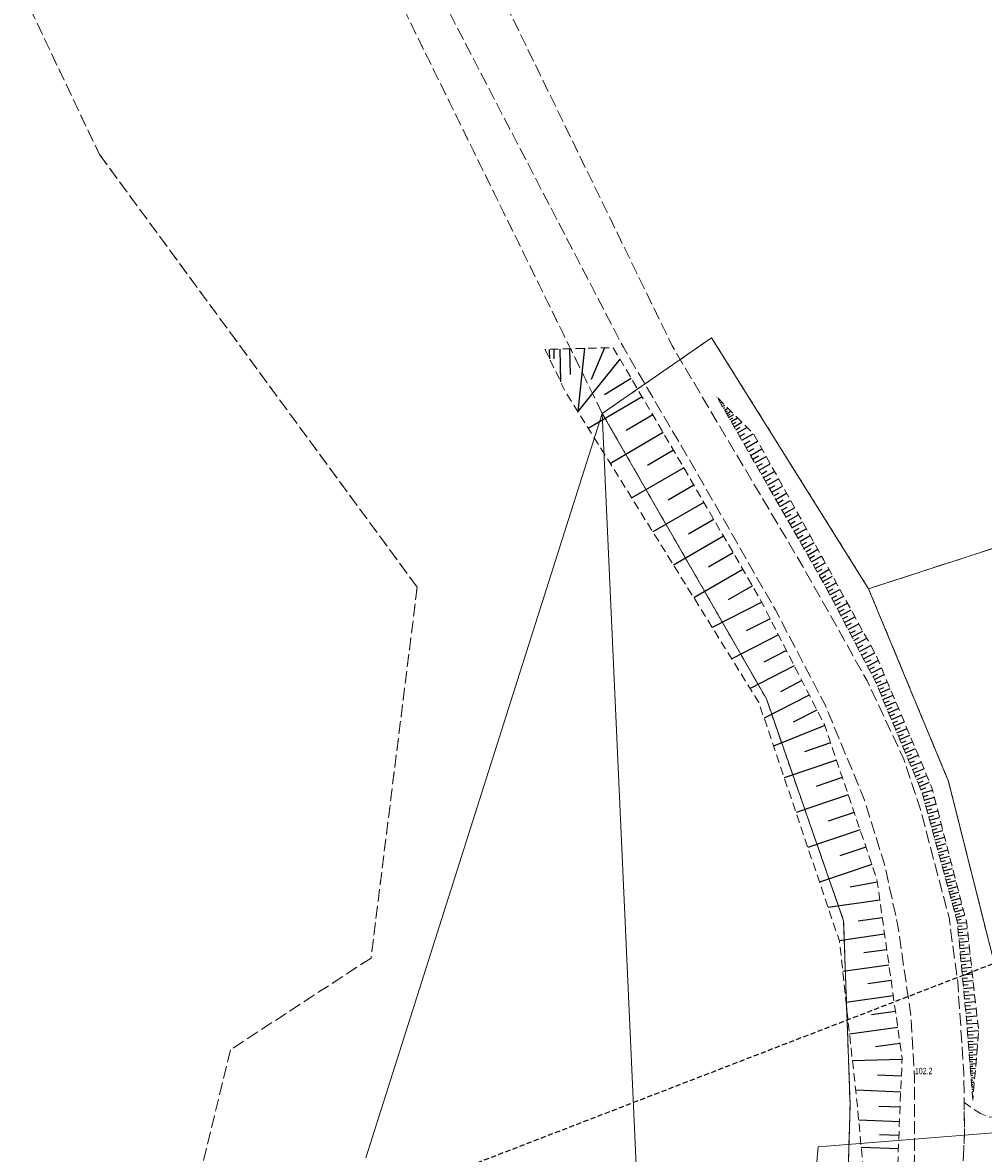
# Model space of a CAD drawing. Header units: metres. Extents: x 5550910 to 5553628, y 5952297 to 5957865.
# Tile 30 of 36: x 5551363 to 5551476, y 5955536 to 5955670. Entities that reach past the tile are written whole.
import ezdxf

# ---------------------------------------------------------------- set-up
doc = ezdxf.new("R2010")
doc.units = ezdxf.units.M
for name, pattern in [('1.0_0.5', [1.5, 1, -0.5]), ('1.5_0.5', [2, 1.5, -0.5]), ('2', [0.9, 0.6, -0.3]), ('219-500', [0]), ('egkk-500', [2, 1.5, -0.5]), ('egug-500', [1, 0.5, -0.5])]:
    doc.linetypes.add(name, pattern=pattern)
doc.layers.get('0').update_dxf_attribs({"color": 2, "lineweight": 5})
doc.styles.get("Standard").update_dxf_attribs({"font": 'Working1250', "width": 0.75})

# ---------------------------------------------------------------- blocks, each defined once
blk = doc.blocks.new('PW01')
at = {"linetype": 'Continuous', "lineweight": 13}
h = blk.add_hatch(color=0, dxfattribs=at)
edge = h.paths.add_edge_path()
edge.add_arc((0, 0), 0.045, 0, 360)

msp = doc.modelspace()

# ---------------------------------------------------------------- linework, layer by layer
at = {"layer": '000 Inne (niezydentyfikowane)', "color": 7, "linetype": 'CONTINUOUS', "lineweight": 25, "flags": 128}
for points in [[(5551427.38, 5955631.04), (5551427.46, 5955627.99)], [(5551429.19, 5955631.09), (5551428.37, 5955623.62)], [(5551431.52, 5955631.15), (5551429.95, 5955627.39)], [(5551425, 5955630.97), (5551425.03, 5955629.86)], [(5551425.53, 5955630.99), (5551425.56, 5955629.84)], [(5551426.24, 5955631.01), (5551426.34, 5955627.13)], [(5551433.37, 5955629.81), (5551428.37, 5955623.62)], [(5551434.71, 5955627.53), (5551431.54, 5955625.57)], [(5551435.98, 5955625.36), (5551429.62, 5955621.62)], [(5551444.85, 5955625.29), (5551444.86, 5955625.29)], [(5551444.98, 5955625.08), (5551445.04, 5955625.11)], [(5551445.1, 5955624.86), (5551445.16, 5955624.89)], [(5551445.23, 5955624.64), (5551445.4, 5955624.74)], [(5551445.35, 5955624.43), (5551445.47, 5955624.49)], [(5551445.48, 5955624.21), (5551445.77, 5955624.37)], [(5551437.24, 5955623.22), (5551434.09, 5955621.37)], [(5551445.61, 5955623.99), (5551445.78, 5955624.09)], [(5551445.73, 5955623.78), (5551446.13, 5955624.01)], [(5551445.86, 5955623.56), (5551446.08, 5955623.69)], [(5551445.98, 5955623.34), (5551446.49, 5955623.64)], [(5551446.11, 5955623.13), (5551446.39, 5955623.29)], [(5551446.23, 5955622.91), (5551446.86, 5955623.27)], [(5551446.37, 5955622.67), (5551446.71, 5955622.87)], [(5551446.52, 5955622.41), (5551447.28, 5955622.85)], [(5551446.69, 5955622.12), (5551447.1, 5955622.36)], [(5551446.87, 5955621.81), (5551447.79, 5955622.34)], [(5551447.07, 5955621.46), (5551447.57, 5955621.75)], [(5551447.29, 5955621.08), (5551448.4, 5955621.72)], [(5551438.48, 5955621.11), (5551432.24, 5955617.44)], [(5551447.53, 5955620.66), (5551448.14, 5955621.01)], [(5551447.79, 5955620.21), (5551449.13, 5955620.98)], [(5551439.71, 5955619.03), (5551436.61, 5955617.21)], [(5551448.05, 5955619.76), (5551448.73, 5955620.15)], [(5551448.31, 5955619.31), (5551449.66, 5955620.09)], [(5551448.57, 5955618.86), (5551449.24, 5955619.25)], [(5551448.83, 5955618.42), (5551450.16, 5955619.19)], [(5551449.08, 5955617.97), (5551449.75, 5955618.36)], [(5551449.33, 5955617.53), (5551450.66, 5955618.29)], [(5551440.92, 5955616.96), (5551434.77, 5955613.38)], [(5551449.58, 5955617.09), (5551450.25, 5955617.47)], [(5551449.84, 5955616.65), (5551451.15, 5955617.41)], [(5551450.09, 5955616.21), (5551450.74, 5955616.59)], [(5551450.33, 5955615.78), (5551451.64, 5955616.53)], [(5551450.58, 5955615.35), (5551451.23, 5955615.72)], [(5551450.83, 5955614.91), (5551452.13, 5955615.66)], [(5551442.11, 5955614.9), (5551439.07, 5955613.13)], [(5551451.08, 5955614.48), (5551451.72, 5955614.85)], [(5551451.32, 5955614.05), (5551452.61, 5955614.79)], [(5551451.57, 5955613.63), (5551452.21, 5955613.99)], [(5551451.81, 5955613.2), (5551453.09, 5955613.93)], [(5551443.3, 5955612.86), (5551437.27, 5955609.36)], [(5551452.05, 5955612.78), (5551452.69, 5955613.14)], [(5551452.29, 5955612.35), (5551453.56, 5955613.08)], [(5551452.53, 5955611.93), (5551453.17, 5955612.3)], [(5551452.77, 5955611.51), (5551454.03, 5955612.23)], [(5551453.01, 5955611.1), (5551453.64, 5955611.46)], [(5551453.25, 5955610.68), (5551454.5, 5955611.4)], [(5551444.47, 5955610.85), (5551441.48, 5955609.11)], [(5551453.49, 5955610.27), (5551454.11, 5955610.62)], [(5551453.72, 5955609.86), (5551454.96, 5955610.56)], [(5551453.96, 5955609.44), (5551454.57, 5955609.8)], [(5551454.19, 5955609.04), (5551455.42, 5955609.74)], [(5551445.63, 5955608.85), (5551439.72, 5955605.42)], [(5551454.42, 5955608.63), (5551455.04, 5955608.98)], [(5551454.66, 5955608.22), (5551455.88, 5955608.92)], [(5551454.89, 5955607.82), (5551455.5, 5955608.16)], [(5551455.12, 5955607.41), (5551456.33, 5955608.11)], [(5551455.35, 5955607.01), (5551455.95, 5955607.36)], [(5551455.58, 5955606.61), (5551456.78, 5955607.3)], [(5551446.78, 5955606.87), (5551443.85, 5955605.17)], [(5551455.8, 5955606.21), (5551456.4, 5955606.56)], [(5551456.03, 5955605.82), (5551457.22, 5955606.5)], [(5551456.26, 5955605.42), (5551456.85, 5955605.76)], [(5551456.48, 5955605.03), (5551457.66, 5955605.7)], [(5551447.91, 5955604.91), (5551442.12, 5955601.55)], [(5551456.71, 5955604.64), (5551457.29, 5955604.97)], [(5551456.93, 5955604.25), (5551458.09, 5955604.92)], [(5551449.04, 5955602.98), (5551446.17, 5955601.31)], [(5551457.15, 5955603.86), (5551457.73, 5955604.2)], [(5551457.37, 5955603.48), (5551458.52, 5955604.14)], [(5551457.59, 5955603.1), (5551458.16, 5955603.43)], [(5551457.8, 5955602.71), (5551458.97, 5955603.32)], [(5551458, 5955602.31), (5551458.59, 5955602.62)], [(5551458.21, 5955601.91), (5551459.4, 5955602.54)], [(5551458.42, 5955601.51), (5551459.02, 5955601.83)], [(5551458.63, 5955601.11), (5551459.84, 5955601.74)], [(5551450.14, 5955601.05), (5551444.29, 5955598.05)], [(5551458.85, 5955600.71), (5551459.45, 5955601.03)], [(5551459.06, 5955600.3), (5551460.28, 5955600.94)], [(5551451.14, 5955599.09), (5551448.29, 5955597.64)], [(5551459.27, 5955599.89), (5551459.89, 5955600.21)], [(5551459.49, 5955599.48), (5551460.73, 5955600.13)], [(5551459.71, 5955599.06), (5551460.33, 5955599.39)], [(5551459.93, 5955598.65), (5551461.18, 5955599.3)], [(5551460.15, 5955598.23), (5551460.78, 5955598.56)], [(5551460.37, 5955597.8), (5551461.64, 5955598.47)], [(5551460.59, 5955597.38), (5551461.23, 5955597.71)], [(5551460.82, 5955596.95), (5551462.1, 5955597.62)], [(5551452.12, 5955597.18), (5551446.59, 5955594.35)], [(5551461.04, 5955596.52), (5551461.69, 5955596.86)], [(5551461.27, 5955596.09), (5551462.57, 5955596.77)], [(5551453.07, 5955595.32), (5551450.38, 5955593.95)], [(5551461.5, 5955595.65), (5551462.15, 5955596)], [(5551461.73, 5955595.22), (5551463.04, 5955595.91)], [(5551461.96, 5955594.78), (5551462.62, 5955595.12)], [(5551462.19, 5955594.33), (5551463.52, 5955595.03)], [(5551462.42, 5955593.9), (5551463.09, 5955594.24)], [(5551462.65, 5955593.47), (5551463.94, 5955594.15)], [(5551454, 5955593.51), (5551448.77, 5955590.84)], [(5551462.87, 5955593.06), (5551463.49, 5955593.39)], [(5551463.08, 5955592.65), (5551464.3, 5955593.29)], [(5551463.28, 5955592.26), (5551463.88, 5955592.57)], [(5551463.49, 5955591.88), (5551464.64, 5955592.48)], [(5551454.9, 5955591.76), (5551452.35, 5955590.45)], [(5551463.67, 5955591.49), (5551464.26, 5955591.74)], [(5551463.83, 5955591.1), (5551465.01, 5955591.6)], [(5551464, 5955590.71), (5551464.59, 5955590.96)], [(5551455.77, 5955590.05), (5551450.43, 5955587.31)], [(5551464.16, 5955590.32), (5551465.34, 5955590.81)], [(5551464.33, 5955589.92), (5551464.92, 5955590.17)], [(5551464.49, 5955589.53), (5551465.68, 5955590.02)], [(5551456.68, 5955588.28), (5551453.88, 5955586.85)], [(5551464.66, 5955589.13), (5551465.25, 5955589.38)], [(5551464.83, 5955588.74), (5551466.01, 5955589.24)], [(5551464.99, 5955588.35), (5551465.58, 5955588.6)], [(5551465.16, 5955587.95), (5551466.34, 5955588.45)], [(5551465.32, 5955587.56), (5551465.91, 5955587.81)], [(5551465.49, 5955587.16), (5551466.67, 5955587.66)], [(5551465.65, 5955586.77), (5551466.24, 5955587.02)], [(5551465.82, 5955586.37), (5551467, 5955586.87)], [(5551457.6, 5955586.43), (5551451.54, 5955584.02)], [(5551465.98, 5955585.98), (5551466.58, 5955586.23)], [(5551466.15, 5955585.58), (5551467.34, 5955586.08)], [(5551458.29, 5955584.4), (5551455.21, 5955583.35)], [(5551466.32, 5955585.19), (5551466.91, 5955585.44)], [(5551466.48, 5955584.79), (5551467.67, 5955585.29)], [(5551466.65, 5955584.4), (5551467.24, 5955584.65)], [(5551466.81, 5955584), (5551468, 5955584.5)], [(5551466.98, 5955583.61), (5551467.57, 5955583.86)], [(5551467.15, 5955583.21), (5551468.33, 5955583.71)], [(5551467.31, 5955582.81), (5551467.91, 5955583.06)], [(5551467.48, 5955582.42), (5551468.67, 5955582.92)], [(5551458.99, 5955582.35), (5551452.81, 5955580.25)], [(5551467.65, 5955582.02), (5551468.24, 5955582.27)], [(5551467.81, 5955581.62), (5551469, 5955582.12)], [(5551459.68, 5955580.29), (5551456.6, 5955579.24)], [(5551467.98, 5955581.23), (5551468.57, 5955581.48)], [(5551468.15, 5955580.83), (5551469.34, 5955581.33)], [(5551468.31, 5955580.43), (5551468.91, 5955580.68)], [(5551468.48, 5955580.04), (5551469.67, 5955580.54)], [(5551468.65, 5955579.64), (5551469.24, 5955579.89)], [(5551468.81, 5955579.24), (5551470.01, 5955579.74)], [(5551468.98, 5955578.84), (5551469.58, 5955579.1)], [(5551460.38, 5955578.23), (5551454.2, 5955576.14)], [(5551469.13, 5955578.45), (5551470.36, 5955578.78)], [(5551469.24, 5955578.04), (5551469.85, 5955578.21)], [(5551469.35, 5955577.63), (5551470.57, 5955577.97)], [(5551461.08, 5955576.17), (5551457.99, 5955575.13)], [(5551469.46, 5955577.23), (5551470.07, 5955577.4)], [(5551469.57, 5955576.83), (5551470.78, 5955577.16)], [(5551469.68, 5955576.43), (5551470.28, 5955576.59)], [(5551469.79, 5955576.03), (5551470.98, 5955576.36)], [(5551469.9, 5955575.64), (5551470.49, 5955575.8)], [(5551470, 5955575.25), (5551471.18, 5955575.57)], [(5551470.11, 5955574.86), (5551470.7, 5955575.02)], [(5551461.78, 5955574.11), (5551455.6, 5955572.02)], [(5551470.22, 5955574.47), (5551471.38, 5955574.79)], [(5551470.32, 5955574.08), (5551470.9, 5955574.24)], [(5551470.43, 5955573.7), (5551471.58, 5955574.01)], [(5551470.53, 5955573.31), (5551471.11, 5955573.47)], [(5551470.64, 5955572.93), (5551471.78, 5955573.25)], [(5551470.74, 5955572.56), (5551471.31, 5955572.71)], [(5551470.84, 5955572.18), (5551471.97, 5955572.49)], [(5551462.47, 5955572.05), (5551459.38, 5955571.01)], [(5551470.95, 5955571.81), (5551471.51, 5955571.96)], [(5551471.05, 5955571.43), (5551472.17, 5955571.74)], [(5551471.15, 5955571.06), (5551471.71, 5955571.22)], [(5551471.25, 5955570.69), (5551472.36, 5955571)], [(5551463.17, 5955569.99), (5551456.99, 5955567.9)], [(5551471.35, 5955570.33), (5551471.9, 5955570.48)], [(5551471.45, 5955569.96), (5551472.55, 5955570.26)], [(5551471.55, 5955569.6), (5551472.09, 5955569.75)], [(5551471.65, 5955569.24), (5551472.73, 5955569.54)], [(5551471.75, 5955568.88), (5551472.29, 5955569.03)], [(5551471.84, 5955568.53), (5551472.92, 5955568.82)], [(5551471.94, 5955568.17), (5551472.47, 5955568.32)], [(5551463.82, 5955567.92), (5551460.61, 5955567.3)], [(5551472.04, 5955567.82), (5551473.1, 5955568.11)], [(5551472.13, 5955567.47), (5551472.66, 5955567.61)], [(5551472.23, 5955567.12), (5551473.28, 5955567.41)], [(5551472.33, 5955566.77), (5551472.85, 5955566.92)], [(5551464.12, 5955565.76), (5551458, 5955564.9)], [(5551472.42, 5955566.43), (5551473.46, 5955566.71)], [(5551472.51, 5955566.08), (5551473.03, 5955566.23)], [(5551472.61, 5955565.74), (5551473.63, 5955566.02)], [(5551472.7, 5955565.4), (5551473.21, 5955565.54)], [(5551472.79, 5955565.07), (5551473.81, 5955565.34)], [(5551472.89, 5955564.73), (5551473.39, 5955564.87)], [(5551472.98, 5955564.4), (5551473.98, 5955564.67)], [(5551473.07, 5955564.06), (5551473.57, 5955564.2)], [(5551464.41, 5955563.69), (5551461.55, 5955563.29)], [(5551473.16, 5955563.73), (5551474.15, 5955564)], [(5551473.25, 5955563.4), (5551473.74, 5955563.53)], [(5551473.3, 5955563.04), (5551474.37, 5955563.14)], [(5551464.69, 5955561.74), (5551459.32, 5955560.98)], [(5551473.34, 5955562.68), (5551473.88, 5955562.73)], [(5551473.37, 5955562.31), (5551474.47, 5955562.41)], [(5551473.41, 5955561.94), (5551473.96, 5955561.99)], [(5551473.44, 5955561.57), (5551474.55, 5955561.67)], [(5551473.48, 5955561.2), (5551474.03, 5955561.25)], [(5551473.51, 5955560.82), (5551474.63, 5955560.93)], [(5551473.55, 5955560.44), (5551474.11, 5955560.5)], [(5551473.58, 5955560.06), (5551474.72, 5955560.17)], [(5551464.94, 5955559.91), (5551462.24, 5955559.53)], [(5551473.62, 5955559.68), (5551474.19, 5955559.74)], [(5551473.65, 5955559.3), (5551474.8, 5955559.41)], [(5551473.69, 5955558.91), (5551474.27, 5955558.97)], [(5551465.2, 5955558.1), (5551459.73, 5955557.33)], [(5551473.72, 5955558.52), (5551474.89, 5955558.63)], [(5551473.76, 5955558.13), (5551474.35, 5955558.19)], [(5551473.8, 5955557.74), (5551474.98, 5955557.85)], [(5551465.45, 5955556.28), (5551462.69, 5955555.89)], [(5551473.84, 5955557.34), (5551474.43, 5955557.4)], [(5551473.87, 5955556.94), (5551475.06, 5955557.06)], [(5551473.91, 5955556.54), (5551474.51, 5955556.6)], [(5551473.95, 5955556.14), (5551475.15, 5955556.25)], [(5551473.99, 5955555.74), (5551474.59, 5955555.79)], [(5551474.02, 5955555.33), (5551475.24, 5955555.44)], [(5551474.06, 5955554.92), (5551474.67, 5955554.98)], [(5551465.71, 5955554.44), (5551460.13, 5955553.66)], [(5551474.1, 5955554.51), (5551475.33, 5955554.62)], [(5551474.14, 5955554.09), (5551474.76, 5955554.15)], [(5551474.18, 5955553.68), (5551475.43, 5955553.79)], [(5551465.97, 5955552.59), (5551463.15, 5955552.19)], [(5551474.22, 5955553.26), (5551474.84, 5955553.31)], [(5551474.26, 5955552.83), (5551475.52, 5955552.95)], [(5551474.3, 5955552.41), (5551474.93, 5955552.47)], [(5551474.34, 5955551.98), (5551475.61, 5955552.1)], [(5551474.38, 5955551.55), (5551475.02, 5955551.61)], [(5551474.41, 5955551.12), (5551475.71, 5955551.22)], [(5551466.24, 5955550.72), (5551460.54, 5955549.91)], [(5551474.45, 5955550.68), (5551475.1, 5955550.73)], [(5551474.48, 5955550.25), (5551475.81, 5955550.35)], [(5551474.51, 5955549.83), (5551475.15, 5955549.88)], [(5551474.55, 5955549.43), (5551475.76, 5955549.52)], [(5551466.5, 5955548.82), (5551463.62, 5955548.42)], [(5551474.58, 5955549.05), (5551475.15, 5955549.1)], [(5551474.6, 5955548.7), (5551475.69, 5955548.78)], [(5551474.63, 5955548.36), (5551475.15, 5955548.4)], [(5551474.66, 5955548.03), (5551475.64, 5955548.11)], [(5551466.74, 5955546.91), (5551460.88, 5955546.77)], [(5551474.68, 5955547.73), (5551475.14, 5955547.77)], [(5551474.7, 5955547.44), (5551475.59, 5955547.51)], [(5551474.72, 5955547.16), (5551475.14, 5955547.2)], [(5551474.74, 5955546.9), (5551475.54, 5955546.96)], [(5551474.76, 5955546.65), (5551475.14, 5955546.68)], [(5551474.78, 5955546.38), (5551475.49, 5955546.43)], [(5551474.81, 5955546.11), (5551475.14, 5955546.13)], [(5551474.83, 5955545.84), (5551475.45, 5955545.89)], [(5551474.85, 5955545.57), (5551475.14, 5955545.59)], [(5551466.67, 5955544.96), (5551463.86, 5955545.07)], [(5551474.87, 5955545.3), (5551475.4, 5955545.34)], [(5551474.89, 5955545.03), (5551475.13, 5955545.05)], [(5551474.91, 5955544.76), (5551475.35, 5955544.79)], [(5551474.93, 5955544.49), (5551475.13, 5955544.5)], [(5551474.95, 5955544.22), (5551475.3, 5955544.25)], [(5551466.59, 5955543.07), (5551461.26, 5955543.28)], [(5551474.98, 5955543.95), (5551475.13, 5955543.96)], [(5551475, 5955543.68), (5551475.26, 5955543.7)], [(5551475.02, 5955543.41), (5551475.13, 5955543.42)], [(5551475.04, 5955543.14), (5551475.21, 5955543.15)], [(5551475.06, 5955542.87), (5551475.12, 5955542.87)], [(5551475.08, 5955542.6), (5551475.16, 5955542.6)], [(5551466.52, 5955541.26), (5551463.99, 5955541.36)], [(5551466.45, 5955539.55), (5551461.62, 5955539.74)], [(5551466.38, 5955537.91), (5551464.08, 5955538)], [(5551466.32, 5955536.35), (5551461.92, 5955536.52)]]:
    msp.add_lwpolyline(points, dxfattribs=at)
at = {"layer": '217-kontur klasyfikacyjny', "color": 92, "linetype": 'egkk-500', "lineweight": 18, "flags": 128}
for points in [[(5551431.28, 5955623.38), (5551388.5, 5955710.54)], [(5551363.53, 5955671.39), (5551371.78, 5955654.02)], [(5551371.78, 5955654.02), (5551409.37, 5955602.82)], [(5551462.79, 5955602.63), (5551532.25, 5955625.19)], [(5551450.69, 5955589.6), (5551431.28, 5955623.38)], [(5551409.37, 5955602.82), (5551403.91, 5955558.93)], [(5551472.25, 5955579.82), (5551462.79, 5955602.63)], [(5551459.83, 5955563.34), (5551450.69, 5955589.6)], [(5551478.35, 5955555.57), (5551472.25, 5955579.82)], [(5551460.6, 5955541.59), (5551459.83, 5955563.34)], [(5551403.91, 5955558.93), (5551387.27, 5955548.07)], [(5551387.27, 5955548.07), (5551383.24, 5955531.54)], [(5551459.79, 5955512.97), (5551460.6, 5955541.59)]]:
    msp.add_lwpolyline(points, dxfattribs=at)
at = {"layer": '218-kontur użytku gruntowego', "color": 3, "linetype": 'egug-500', "lineweight": 18, "flags": 128}
for points in [[(5551431.28, 5955623.38), (5551388.5, 5955710.54)], [(5551363.53, 5955671.39), (5551371.78, 5955654.02)], [(5551371.78, 5955654.02), (5551409.37, 5955602.82)], [(5551444.21, 5955632.34), (5551431.28, 5955623.38)], [(5551462.79, 5955602.63), (5551444.21, 5955632.34)], [(5551462.79, 5955602.63), (5551532.25, 5955625.19)], [(5551431.28, 5955623.38), (5551450.69, 5955589.6)], [(5551409.37, 5955602.82), (5551403.91, 5955558.93)], [(5551472.25, 5955579.82), (5551462.79, 5955602.63)], [(5551450.69, 5955589.6), (5551459.83, 5955563.34)], [(5551478.35, 5955555.57), (5551472.25, 5955579.82)], [(5551459.83, 5955563.34), (5551460.6, 5955541.59)], [(5551403.91, 5955558.93), (5551387.27, 5955548.07)], [(5551387.27, 5955548.07), (5551383.24, 5955531.54)], [(5551460.6, 5955541.59), (5551459.79, 5955512.97)]]:
    msp.add_lwpolyline(points, dxfattribs=at)
at = {"layer": '219-działka ewidencyjna', "color": 7, "linetype": '219-500', "lineweight": 18, "flags": 128}
for points in [[(5551444.21, 5955632.34), (5551431.28, 5955623.38)], [(5551444.21, 5955632.34), (5551462.79, 5955602.63)], [(5551462.79, 5955602.63), (5551538.5, 5955627.22)], [(5551431.28, 5955623.38), (5551403.28, 5955535.27)], [(5551431.28, 5955623.38), (5551450.69, 5955589.6)], [(5551431.28, 5955623.38), (5551437.83, 5955477.66)], [(5551431.28, 5955623.38), (5551437.83, 5955477.66)], [(5551462.79, 5955602.63), (5551472.25, 5955579.82)], [(5551450.69, 5955589.6), (5551459.83, 5955563.34)], [(5551472.25, 5955579.82), (5551478.35, 5955555.57)], [(5551459.83, 5955563.34), (5551460.6, 5955541.59)], [(5551459.79, 5955512.97), (5551460.6, 5955541.59)]]:
    msp.add_lwpolyline(points, dxfattribs=at)
at = {"layer": 'jezdnia', "color": 7, "linetype": '1.5_0.5', "lineweight": 18, "flags": 128}
for points in [[(5551455.46, 5955436.36), (5551451.47, 5955438.02), (5551450.83, 5955438.1), (5551445.4, 5955438.9), (5551443.19, 5955438.03), (5551440.51, 5955442.48), (5551447.81, 5955447.52), (5551451.28, 5955450.59), (5551454.17, 5955453.78), (5551456.72, 5955457.82), (5551458.82, 5955463.86), (5551460.83, 5955471.81), (5551462.27, 5955479.67), (5551462.91, 5955484.42), (5551465.39, 5955501.99), (5551466.19, 5955508.81), (5551467.49, 5955522.39), (5551468.2, 5955534.19), (5551468.23, 5955544.61), (5551467.8, 5955552.06), (5551466.22, 5955562.94), (5551464.66, 5955570.05), (5551462.19, 5955577.94), (5551457.61, 5955588.96), (5551451.77, 5955600.12), (5551442.37, 5955616.54), (5551433.77, 5955631.22), (5551400.1, 5955695.98), (5551398.61, 5955699.66), (5551392.38, 5955717.92), (5551385.91, 5955744.81), (5551380.33, 5955777.31), (5551374.05, 5955813.71), (5551372.12, 5955825.49), (5551365.44, 5955865.4), (5551363.8, 5955875.7), (5551355.71, 5955924.64), (5551347.53, 5955974.75), (5551342.58, 5956003.07), (5551340.16, 5956014.08), (5551336.72, 5956027.23), (5551327.68, 5956053.5), (5551321.55, 5956071.1), (5551308.12, 5956107.81), (5551304.1, 5956118.58), (5551302.02, 5956124.47), (5551293.94, 5956146.88), (5551287.71, 5956164.52), (5551279.05, 5956191.98), (5551271.84, 5956214.64), (5551267.8, 5956227.61), (5551260.96, 5956249.65), (5551257.51, 5956260.73), (5551248.19, 5956289.59), (5551242.53, 5956307.71), (5551233.42, 5956336.76), (5551228.17, 5956354.06), (5551225.8, 5956361.78), (5551223.62, 5956368.9), (5551214.09, 5956400.02), (5551206.76, 5956423.52), (5551198.99, 5956449.35), (5551191.51, 5956473.27), (5551187.29, 5956486.42), (5551182.07, 5956502.69), (5551179.05, 5956512.76), (5551173.09, 5956531.56), (5551169.39, 5956543.47), (5551164.74, 5956558.45), (5551157.45, 5956581.75), (5551154.15, 5956592.27), (5551148.76, 5956609.66), (5551141.82, 5956631.89), (5551138.84, 5956641.55), (5551134.75, 5956654.86), (5551126.91, 5956679.54), (5551122.63, 5956693.23), (5551115.54, 5956715.76), (5551111.24, 5956729.91), (5551103.85, 5956753.24), (5551096.3, 5956777.7), (5551087, 5956807.77), (5551081.75, 5956824.64), (5551070.89, 5956859.11), (5551062.32, 5956886.3), (5551054.39, 5956911.6), (5551043.32, 5956947.04), (5551039.41, 5956959.5), (5551027.82, 5956996.92), (5551025.81, 5957004.31), (5551018.2, 5957028.13), (5551012.62, 5957045.95), (5551011.54, 5957049.89), (5551009.39, 5957056.51), (5550998.84, 5957089.87), (5550996.62, 5957097.11), (5550986.69, 5957129.32), (5550983.18, 5957140.89), (5550976.46, 5957166.48), (5550972.71, 5957181.16), (5550968.86, 5957201.13), (5550966.29, 5957214.65), (5550961.72, 5957239.19), (5550957.49, 5957261.56), (5550955.99, 5957269.71), (5550954.35, 5957279.28), (5550951.59, 5957293.75), (5550947.75, 5957313.48), (5550943.48, 5957336.91), (5550938.88, 5957360.91), (5550937.97, 5957366.94), (5550932.96, 5957392.85), (5550929.44, 5957411.71), (5550925.84, 5957430.33), (5550920.14, 5957460.6), (5550916.67, 5957479.44), (5550912.3, 5957503.48), (5550909.56, 5957517.89), (5550913.82, 5957522.69), (5550915.56, 5957513.52), (5550918.67, 5957496.14), (5550922.76, 5957474.05), (5550924.78, 5957463.24), (5550928.63, 5957442.26), (5550933.03, 5957419.36), (5550934.06, 5957413.47), (5550939.29, 5957386.14), (5550943.41, 5957363.83), (5550948.09, 5957339.95), (5550951.79, 5957319.77), (5550952.86, 5957314.32), (5550959.92, 5957275.49), (5550963.97, 5957253.47), (5550968.1, 5957231.5), (5550970.73, 5957217.14), (5550975.77, 5957191.94), (5550977.87, 5957181.94), (5550981.89, 5957164.77), (5550987.97, 5957142.56), (5550992.46, 5957128.18), (5550999.42, 5957105.33), (5551004, 5957090.58), (5551014.33, 5957057.68), (5551018.55, 5957043.79), (5551024.99, 5957023.33), (5551028.68, 5957011.77), (5551029.13, 5957010.31), (5551032.85, 5956998.19), (5551039.65, 5956976.01), (5551044.46, 5956960.23), (5551048.68, 5956946.9), (5551055.24, 5956925.88), (5551057.58, 5956918.49), (5551063.01, 5956901.3), (5551070.32, 5956877.6), (5551073.74, 5956866.47), (5551080.71, 5956844.46), (5551086.33, 5956826.74), (5551092.99, 5956804.96), (5551098.05, 5956788.11), (5551101.12, 5956778.66), (5551109.39, 5956752.24), (5551113.61, 5956738.95), (5551116.56, 5956729.08), (5551121.31, 5956714.35), (5551126.39, 5956698.03), (5551129, 5956689.56), (5551133.75, 5956674.46), (5551139.73, 5956655.88), (5551143.64, 5956643.11), (5551147.61, 5956630.43), (5551154.18, 5956609.09), (5551155.5, 5956604.86), (5551158.01, 5956596.94), (5551159.25, 5956592.98), (5551166.85, 5956568.55), (5551173.71, 5956546.8), (5551181.03, 5956523.35), (5551188.65, 5956499.44), (5551196.38, 5956474.11), (5551202.84, 5956453.01), (5551207.1, 5956439.31), (5551213.9, 5956417.73), (5551217.44, 5956406.37), (5551222.93, 5956388.5), (5551229.83, 5956366.47), (5551233.32, 5956355.52), (5551240.56, 5956332.43), (5551245.45, 5956316.93), (5551248, 5956308.76), (5551253.24, 5956292.28), (5551260.02, 5956270.42), (5551262.56, 5956262.67), (5551267.38, 5956247.23), (5551271.96, 5956231.95), (5551274.14, 5956225.17), (5551279.68, 5956206.78), (5551284.32, 5956192.4), (5551288.57, 5956178.98), (5551292.19, 5956167.6), (5551299.71, 5956146.44), (5551304.8, 5956132.33), (5551308.52, 5956121.77), (5551313.47, 5956107.88), (5551320.55, 5956088.91), (5551326.23, 5956073.85), (5551331.11, 5956059.83), (5551335.71, 5956046.23), (5551341.7, 5956028.66), (5551346.19, 5956010.5), (5551347.69, 5956003.52), (5551351.97, 5955979.19), (5551355.03, 5955960.28), (5551358.85, 5955937.06), (5551362.21, 5955915.63), (5551364.69, 5955901.69), (5551368.96, 5955876.81), (5551372.92, 5955851.81), (5551377.19, 5955826.09), (5551382.59, 5955794.22), (5551385.43, 5955778.26), (5551389.38, 5955754.95), (5551390.89, 5955745.69), (5551397.32, 5955719.95), (5551399.61, 5955713.4), (5551439.55, 5955631.38), (5551443.56, 5955624.57), (5551454.97, 5955605.35), (5551462.63, 5955591.72), (5551466.96, 5955582.47), (5551468.86, 5955576.73), (5551472.31, 5955563.72), (5551473.33, 5955556.12), (5551474.07, 5955545.3), (5551474.1, 5955541.82), (5551474.14, 5955538.38), (5551473.7, 5955527.75), (5551473.09, 5955519.95), (5551473.01, 5955511.84), (5551472.35, 5955504.12), (5551472.15, 5955502.45), (5551470.88, 5955492.84), (5551468.68, 5955479.76), (5551466.77, 5955468.59), (5551464.06, 5955455.47), (5551463.42, 5955448.39), (5551463.01, 5955442.58), (5551462.84, 5955440.11)], [(5551478.01, 5955524.42), (5551473.09, 5955519.95), (5551473.7, 5955527.75), (5551474.14, 5955538.38), (5551474.1, 5955541.82), (5551476.04, 5955540.51), (5551477.11, 5955540.09), (5551478.78, 5955540.18), (5551494.1, 5955545.69), (5551496.11, 5955538.78), (5551487.8, 5955532.94), (5551503.88, 5955533.43), (5551510.72, 5955532.6), (5551510.67, 5955530.29), (5551509.49, 5955530.29), (5551507.58, 5955530.28), (5551504.8, 5955530.33), (5551504.02, 5955530.25), (5551501.56, 5955530.32), (5551495.76, 5955529.93), (5551484.49, 5955529.57)]]:
    msp.add_lwpolyline(points, close=True, dxfattribs=at)
at = {"layer": 'przewód kanalizacyjny', "color": 34, "linetype": 'CONTINUOUS', "lineweight": 18, "flags": 128}
msp.add_lwpolyline([(5551530.3, 5955546.61), (5551528.18, 5955545.8), (5551526.08, 5955545.11), (5551522.33, 5955543.52), (5551520.46, 5955539.56), (5551507.7, 5955538.51), (5551503.66, 5955547.83), (5551478.56, 5955538.33), (5551456.81, 5955536.57), (5551453.35, 5955496.49), (5551434.84, 5955492.58), (5551409.82, 5955486.69), (5551391.17, 5955482.57), (5551397.72, 5955438.26)], dxfattribs=at)
at = {"layer": 'skarpa nieumocniona', "color": 7, "linetype": '1.0_0.5', "lineweight": 18, "flags": 128}
for points in [[(5551465.8, 5955523.43), (5551464.08, 5955524.55), (5551462.97, 5955525.27), (5551461.46, 5955541.42), (5551459.34, 5955560.93), (5551449.8, 5955589.18), (5551432.88, 5955616.42), (5551426.91, 5955625.95), (5551424.5, 5955630.96), (5551432.56, 5955631.18), (5551440.41, 5955617.83), (5551449.96, 5955601.39), (5551457.56, 5955586.56), (5551463.78, 5955568.2), (5551466.75, 5955547.06)], [(5551465.8, 5955523.43), (5551464.08, 5955524.55), (5551462.97, 5955525.27), (5551461.46, 5955541.42), (5551459.34, 5955560.93), (5551449.8, 5955589.18), (5551432.88, 5955616.42), (5551426.91, 5955625.95), (5551424.5, 5955630.96), (5551432.56, 5955631.18), (5551440.41, 5955617.83), (5551449.96, 5955601.39), (5551457.56, 5955586.56), (5551463.78, 5955568.2), (5551466.75, 5955547.06)], [(5551475.12, 5955542.1), (5551474.4, 5955551.29), (5551473.28, 5955563.29), (5551469.09, 5955578.58), (5551463.6, 5955591.66), (5551457.62, 5955603.04), (5551448.83, 5955618.41), (5551444.85, 5955625.3), (5551449.21, 5955620.9), (5551457.49, 5955606.02), (5551463.71, 5955594.69), (5551470.28, 5955579.09), (5551474.4, 5955563.04), (5551475.82, 5955550.24)], [(5551475.12, 5955542.1), (5551474.4, 5955551.29), (5551473.28, 5955563.29), (5551469.09, 5955578.58), (5551463.6, 5955591.66), (5551457.62, 5955603.04), (5551448.83, 5955618.41), (5551444.85, 5955625.3), (5551449.21, 5955620.9), (5551457.49, 5955606.02), (5551463.71, 5955594.69), (5551470.28, 5955579.09), (5551474.4, 5955563.04), (5551475.82, 5955550.24)]]:
    msp.add_lwpolyline(points, close=True, dxfattribs=at)
at = {"layer": 'Zakres', "color": 5, "linetype": '2', "lineweight": 25, "flags": 128}
msp.add_lwpolyline([(5551539.89, 5955556.3), (5551532.83, 5955579.59), (5551412.18, 5955533.02), (5551417.83, 5955463.17), (5551492.62, 5955303.01), (5551563.17, 5955284.66), (5551801.65, 5955188.71), (5551944.88, 5955090.64), (5552101.51, 5955073.7), (5552198.88, 5955088.52), (5552322.35, 5954926.24), (5552389.38, 5954546.65), (5552301.18, 5953845.33), (5552445.82, 5953604.03), (5552352.69, 5953364.14), (5552322.35, 5953343.68), (5552337.17, 5953304.17), (5552363.27, 5953310.52), (5552494.5, 5953582.87), (5552343.52, 5953842.51), (5552416.89, 5954365.33), (5552426.77, 5954541.01), (5552383.73, 5954780.19), (5552366.62, 5954919.72), (5552207.87, 5955119.74), (5552134.49, 5955107.04), (5551969.13, 5955121.77), (5551896.19, 5955180.95), (5551736.74, 5955259.26), (5551546.94, 5955321.35), (5551512.37, 5955423.66), (5551586.45, 5955433.54)], close=True, dxfattribs=at)

# ---------------------------------------------------------------- block references
at = {"layer": 'pikieta naturalna', "color": 7, "linetype": 'CONTINUOUS', "lineweight": 13}
for p in [(5551475.82, 5955550.24), (5551468.23, 5955544.61)]:
    msp.add_blockref('PW01', p, dxfattribs=at)

# ---------------------------------------------------------------- texts
at = {"layer": 'pikieta naturalna-Atr2', "color": 7, "width": 0.667}
msp.add_text('102.2', height=0.75, rotation=360, dxfattribs=at).set_placement((5551468.26, 5955545.18))

doc.saveas('drawing.dxf')
